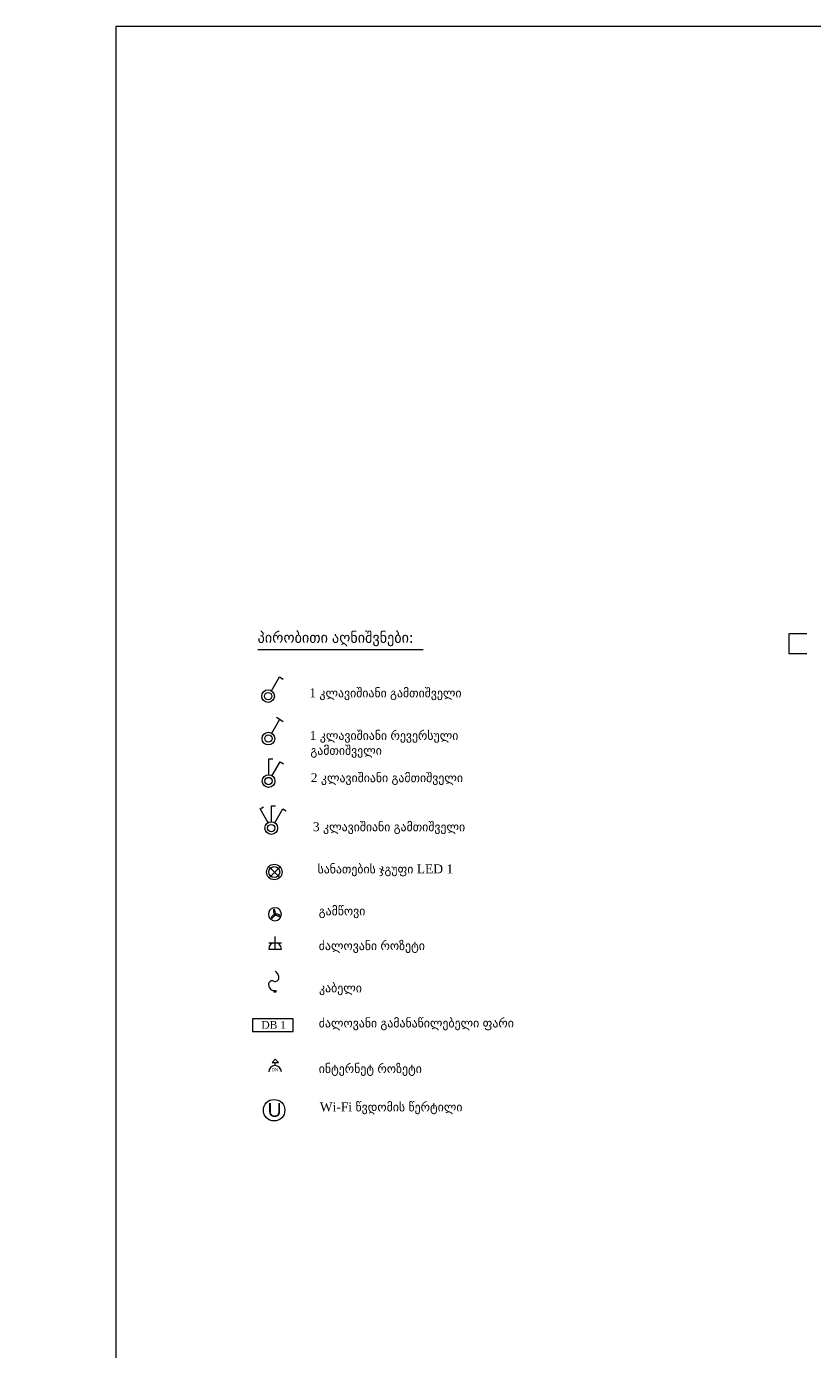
# Model space of a CAD drawing. Header units: millimetres. Extents: x 352 to 350573, y -22 to 37733.
# Tile 11 of 214: x 352 to 9126, y 12804 to 27570. Entities that reach past the tile are written whole.
import ezdxf

# ---------------------------------------------------------------- set-up
doc = ezdxf.new("R2010")
doc.units = ezdxf.units.MM
for name, color, linetype in [('PDF _0', 1, 'Continuous'), ('PDF _DN-MultiRoom', 5, 'Continuous'), ('PDF _DN-Wifi', 5, 'Continuous'), ('PDF _PD-Socket', 1, 'Continuous'), ('PDF _PDF_Geometry', 7, 'Continuous'), ('PDF _Текст', 7, 'Continuous')]:
    doc.layers.add(name, color=color, linetype=linetype)
for name, color, linetype, true_color in [('PDF _Klimat', 7, 'Continuous', 0x0000dd), ('PDF _PD-Lighting', 7, 'Continuous', 0xb80000), ('PDF _PD-Switches', 7, 'Continuous', 0x37dd00), ('PDF$_83$-$Floor$Plan$-$В_Этаж$00_Сводный$A-DETL-MBND', 7, 'Continuous', 0xdd3700)]:
    doc.layers.add(name, color=color, linetype=linetype, true_color=true_color)
doc.styles.add('PDF Century Gothic', font='GOTHIC.TTF')
doc.styles.add('PDF Sylfaen', font='sylfaen.ttf')
doc.styles.add('PDF YuGothicUI', font='arial.ttf')

msp = doc.modelspace()

# ---------------------------------------------------------------- linework, layer by layer
at = {"layer": 'PDF _0', "color": 7, "lineweight": 0}
msp.add_lwpolyline([(2934, 20616), (4778, 20616)], dxfattribs=at)
at = {"layer": 'PDF _DN-MultiRoom', "lineweight": 0}
msp.add_circle((3116, 15475), 120, dxfattribs=at)
at = {"layer": 'PDF _DN-Wifi', "lineweight": 0}
msp.add_lwpolyline([(3164, 16009), (3129, 16045), (3093, 16009)], close=True, dxfattribs=at)
msp.add_lwpolyline([(3129, 15973), (3129, 16009)], dxfattribs=at)
msp.add_arc((3126, 15903), 70.6, 0, 180, dxfattribs=at)
at = {"layer": 'PDF _Klimat', "lineweight": 0}
msp.add_lwpolyline([(3197, 17662, 1), (3052, 17662, 1)], format="xyb", close=True, dxfattribs=at)
for points in [[(3127, 17660), (3125, 17662), (3123, 17662), (3121, 17660), (3117, 17660), (3113, 17658), (3109, 17654), (3105, 17650), (3101, 17648), (3097, 17644), (3095, 17640), (3091, 17636), (3089, 17632), (3087, 17628), (3085, 17624), (3085, 17622), (3085, 17620), (3087, 17620), (3089, 17620), (3091, 17620), (3093, 17620), (3097, 17622), (3101, 17626), (3105, 17628), (3109, 17632), (3113, 17636), (3117, 17640), (3121, 17644), (3123, 17648), (3125, 17652), (3127, 17654), (3127, 17658)], [(3127, 17660), (3129, 17662), (3129, 17664), (3129, 17666), (3131, 17670), (3131, 17674), (3129, 17680), (3129, 17684), (3127, 17690), (3127, 17696), (3125, 17700), (3123, 17704), (3121, 17708), (3119, 17712), (3117, 17714), (3115, 17715), (3113, 17717), (3111, 17715), (3109, 17715), (3109, 17712), (3109, 17710), (3109, 17706), (3109, 17702), (3109, 17696), (3111, 17690), (3111, 17686), (3113, 17680), (3115, 17676), (3117, 17672), (3119, 17668), (3121, 17664), (3123, 17662), (3125, 17662)], [(3127, 17660), (3129, 17658), (3131, 17656), (3133, 17654), (3137, 17652), (3141, 17650), (3146, 17648), (3150, 17646), (3156, 17644), (3160, 17644), (3166, 17642), (3170, 17642), (3174, 17642), (3178, 17644), (3180, 17644), (3182, 17646), (3182, 17648), (3180, 17650), (3178, 17652), (3174, 17654), (3170, 17656), (3164, 17658), (3160, 17660), (3154, 17662), (3150, 17662), (3144, 17664), (3141, 17664), (3137, 17664), (3133, 17664), (3129, 17664), (3127, 17662)]]:
    msp.add_lwpolyline(points, close=True, dxfattribs=at)
at = {"layer": 'PDF _PD-Lighting', "lineweight": 0}
for points in [[(3065, 18074), (3178, 18187)], [(3065, 18187), (3178, 18074)]]:
    msp.add_lwpolyline(points, dxfattribs=at)
at = {"layer": 'PDF _PD-Lighting', "color": 7, "lineweight": 0}
msp.add_lwpolyline([(3327, 16353), (3327, 16494), (2874, 16494), (2874, 16353)], close=True, dxfattribs=at)
at = {"layer": 'PDF _PD-Lighting', "lineweight": 0}
for radius in [86.5, 60.7]:
    msp.add_circle((3118, 18133), radius, dxfattribs=at)
at = {"layer": 'PDF _PD-Socket', "lineweight": 0}
for points in [[(3057, 17344), (3200, 17344)], [(3129, 17272), (3129, 17415)], [(3057, 17272), (3200, 17272)]]:
    msp.add_lwpolyline(points, dxfattribs=at)
for points in [[(3109, 16916, 0.540628), (3169, 16955, 0.133546), (3158, 16997, 0.131668), (3126, 17027)], [(3111, 16917, 0.571061), (3054, 16876, 0.175962), (3077, 16827, 0.175616), (3127, 16803)]]:
    msp.add_lwpolyline(points, format="xyb", dxfattribs=at)
for radius in [10.9, 4.97]:
    msp.add_circle((3126, 16802), radius, dxfattribs=at)
msp.add_arc((3126, 17274), 70.6, 0, 180, dxfattribs=at)
at = {"layer": 'PDF _PD-Switches', "lineweight": 0}
for points in [[(3087, 20156), (3176, 20311), (3216, 20287)], [(3089, 19683), (3178, 19838)], [(3141, 19860), (3218, 19814)], [(3057, 19217), (3057, 19396), (3101, 19396)], [(3093, 19209), (3182, 19363), (3220, 19341)], [(3051, 18684), (2961, 18839), (2999, 18861)], [(3087, 18694), (3087, 18873), (3131, 18873)], [(3123, 18684), (3212, 18839), (3250, 18817)]]:
    msp.add_lwpolyline(points, dxfattribs=at)
for centre, radius in [((3049, 20096), 70.6), ((3049, 20096), 40.8), ((3052, 19623), 70.6), ((3052, 19623), 40.8), ((3054, 19149), 70.6), ((3054, 19149), 40.8), ((3084, 18624), 70.6), ((3084, 18624), 40.8)]:
    msp.add_circle(centre, radius, dxfattribs=at)
at = {"layer": 'PDF _PDF_Geometry', "lineweight": 0}
msp.add_lwpolyline([(1348, 332), (39150, 332), (39150, 27570), (1348, 27570), (1348, 332), (551, 332), (551, 5979), (1348, 5979), (352, 5979), (352, 10296), (1348, 10296)], dxfattribs=at)
at = {"layer": 'PDF$_83$-$Floor$Plan$-$В_Этаж$00_Сводный$A-DETL-MBND', "lineweight": 0}
msp.add_lwpolyline([(9064, 20791), (8861, 20791), (8861, 20785), (8861, 20777), (8861, 20765), (8861, 20753), (8861, 20737), (8861, 20719), (8861, 20701), (8861, 20681), (8861, 20659), (8861, 20640), (8861, 20620), (8861, 20604), (8861, 20590), (8861, 20580), (8861, 20574), (8861, 20572), (9064, 20572)], dxfattribs=at)

# ---------------------------------------------------------------- texts
at = {"layer": 'PDF _Текст', "attachment_point": 4, "style": 'PDF Sylfaen'}
for s, insert, char_height in [('პირობითი აღნიშვნები:', (2932, 20732), 119.99), ('1 კლავიშიანი გამთიშველი', (3509, 20117), 99.99), ('1 კლავიშიანი რევერსული', (3513, 19642), 99.99), ('გამთიშველი', (3521, 19475), 100), ('2 კლავიშიანი გამთიშველი', (3525, 19170), 99.99), ('3 კლავიშიანი გამთიშველი', (3549, 18623), 99.99), ('სანათების ჯგუფი LED 1', (3601, 18152), 99.99), ('გამწოვი', (3614, 17684), 100), ('ძალოვანი როზეტი', (3614, 17296), 99.99), ('კაბელი', (3618, 16825), 100), ('DB 1', (2974, 16427), 85), ('ძალოვანი გამანაწილებელი ფარი', (3614, 16433), 99.99), ('ინტერნეტ როზეტი', (3614, 15924), 99.99), ('Wi-Fi წვდომის წერტილი', (3626, 15496), 99.99)]:
    msp.add_mtext(s, dxfattribs=dict(at, insert=insert, char_height=char_height))
at = {"layer": 'PDF _Текст', "color": 5, "attachment_point": 4}
for s, insert, char_height, style in [('DN', (3091, 15928), 35, 'PDF Century Gothic'), ('U', (3044, 15477), 154, 'PDF YuGothicUI')]:
    msp.add_mtext(s, dxfattribs=dict(at, insert=insert, char_height=char_height, style=style))

doc.saveas('drawing.dxf')
